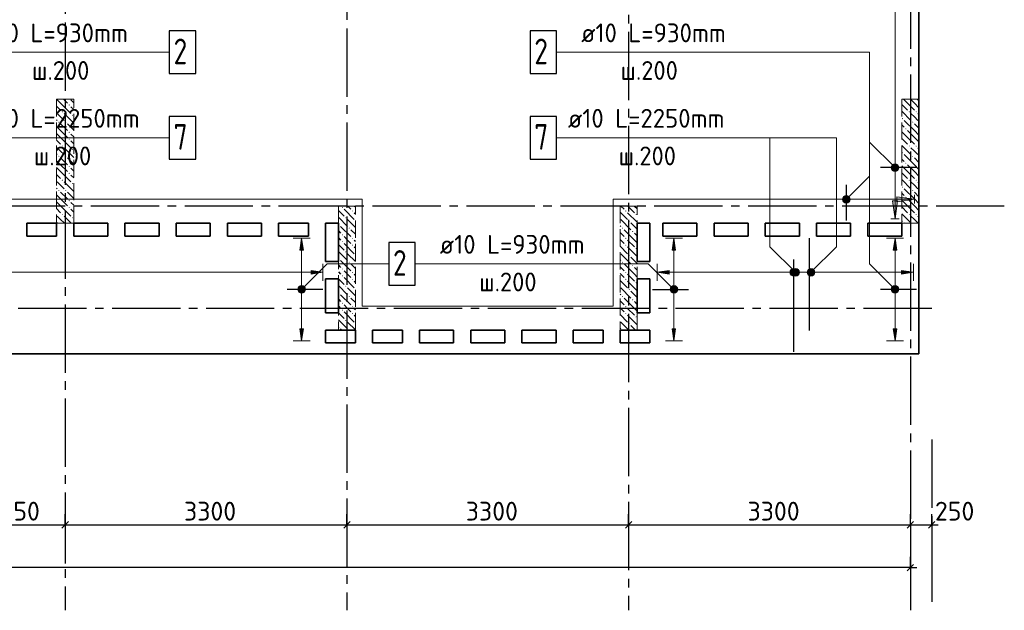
# Model space of a CAD drawing. Header units: millimetres. Extents: x 40580 to 1930067, y -240640 to 81020.
# Tile 161 of 246: x 649344 to 660877, y -233219 to -226308. Entities that reach past the tile are written whole.
import ezdxf

# ---------------------------------------------------------------- set-up
doc = ezdxf.new("R2010")
doc.units = ezdxf.units.MM
for name, pattern in [('______2', [270, 200, -70]), ('______5', [1100, 800, -100, 100, -100]), ('CENTER', [2, 1.25, -0.25, 0.25, -0.25])]:
    doc.linetypes.add(name, pattern=pattern)
for name, color, linetype, lineweight in [('Standard', 7, 'Continuous', 25), ('ЖБ Перекрытие верхний уровень', 7, 'Continuous', 35), ('ОСИ', 7, 'CENTER', 15), ('Позиционная метка линия выноска', 7, 'Continuous', 13), ('Позиционная метка номер позиции', 7, 'Continuous', 13)]:
    doc.layers.add(name, color=color, linetype=linetype, lineweight=lineweight)
doc.layers.add('ЖБ Пилон', color=7, linetype='______2', lineweight=13, true_color=0xa0a0a0)
doc.styles.add('ISOCPEUR', font='isocpeur.ttf')

msp = doc.modelspace()

# ---------------------------------------------------------------- hatches: boundary and pattern name
at = {"linetype": 'Continuous', "lineweight": 13, "transparency": 33554687}
for points in [[(652666.7, -229004.1), (652646.7, -228864.1), (652626.7, -229004.1)], [(657026.7, -229004.1), (657006.7, -228864.1), (656986.7, -229004.1)], [(659616.7, -229004.1), (659596.7, -228864.1), (659576.7, -229004.1)], [(652756.7, -229284.1), (652896.7, -229264.1), (652756.7, -229244.1)], [(658373, -229286.6), (658373, -229241.6), (658366.7, -229264.1)], [(658373, -229241.6), (658389.2, -229302.8), (658389.2, -229225.4)], [(658373, -229241.6), (658373, -229286.6), (658389.2, -229302.8)], [(658389.2, -229225.4), (658411.7, -229309.1), (658411.7, -229219.1)], [(658389.2, -229225.4), (658389.2, -229302.8), (658411.7, -229309.1)], [(658411.7, -229219.1), (658411.7, -229309.1), (658434.2, -229302.8)], [(658411.7, -229219.1), (658434.2, -229302.8), (658434.2, -229225.4)], [(658434.2, -229225.4), (658434.2, -229302.8), (658450.4, -229286.6)], [(658434.2, -229225.4), (658450.4, -229286.6), (658450.4, -229241.6)], [(658450.4, -229241.6), (658450.4, -229286.6), (658456.7, -229264.1)], [(659671.7, -229284.1), (659811.7, -229264.1), (659671.7, -229244.1)], [(652601.7, -229464.1), (652691.7, -229464.1), (652685.4, -229441.6)], [(652601.7, -229464.1), (652685.4, -229441.6), (652608, -229441.6)], [(652608, -229486.6), (652691.7, -229464.1), (652601.7, -229464.1)], [(652608, -229441.6), (652685.4, -229441.6), (652669.2, -229425.4)], [(652608, -229441.6), (652669.2, -229425.4), (652624.2, -229425.4)], [(652608, -229486.6), (652685.4, -229486.6), (652691.7, -229464.1)], [(652624.2, -229502.8), (652685.4, -229486.6), (652608, -229486.6)], [(652624.2, -229425.4), (652669.2, -229425.4), (652646.7, -229419.1)], [(652624.2, -229502.8), (652669.2, -229502.8), (652685.4, -229486.6)], [(656961.7, -229464.1), (657051.7, -229464.1), (657045.4, -229441.6)], [(656961.7, -229464.1), (657045.4, -229441.6), (656968, -229441.6)], [(656968, -229486.6), (657051.7, -229464.1), (656961.7, -229464.1)], [(656968, -229441.6), (657045.4, -229441.6), (657029.2, -229425.4)], [(656968, -229441.6), (657029.2, -229425.4), (656984.2, -229425.4)], [(656968, -229486.6), (657045.4, -229486.6), (657051.7, -229464.1)], [(656984.2, -229502.8), (657045.4, -229486.6), (656968, -229486.6)], [(656984.2, -229425.4), (657029.2, -229425.4), (657006.7, -229419.1)], [(656984.2, -229502.8), (657029.2, -229502.8), (657045.4, -229486.6)], [(659551.7, -229464.1), (659641.7, -229464.1), (659635.4, -229441.6)], [(659551.7, -229464.1), (659635.4, -229441.6), (659558, -229441.6)], [(659558, -229486.6), (659641.7, -229464.1), (659551.7, -229464.1)], [(659558, -229441.6), (659635.4, -229441.6), (659619.2, -229425.4)], [(659558, -229441.6), (659619.2, -229425.4), (659574.2, -229425.4)], [(659558, -229486.6), (659635.4, -229486.6), (659641.7, -229464.1)], [(659574.2, -229502.8), (659635.4, -229486.6), (659558, -229486.6)], [(659574.2, -229425.4), (659619.2, -229425.4), (659596.7, -229419.1)], [(659574.2, -229502.8), (659619.2, -229502.8), (659635.4, -229486.6)], [(652669.2, -229502.8), (652624.2, -229502.8), (652646.7, -229509.1)], [(657029.2, -229502.8), (656984.2, -229502.8), (657006.7, -229509.1)], [(659619.2, -229502.8), (659574.2, -229502.8), (659596.7, -229509.1)]]:
    msp.add_hatch(color=7, dxfattribs=at).paths.add_polyline_path(points)
for points in [[(656951.7, -229284.1), (656811.7, -229264.1), (656951.7, -229244.1)], [(652666.7, -229924.1), (652646.7, -230064.1), (652626.7, -229924.1)], [(657026.7, -229924.1), (657006.7, -230064.1), (656986.7, -229924.1)], [(659616.7, -229924.1), (659596.7, -230064.1), (659576.7, -229924.1)]]:
    msp.add_hatch(color=7, dxfattribs=at).paths.add_polyline_path(points, flags=16)
at = {"layer": 'ЖБ Пилон', "linetype": 'Continuous', "lineweight": -3, "transparency": 33554687}
for points in [[(649917.2, -227306), (649923.7, -227299.5), (649930.2, -227306), (649923.7, -227312.5)], [(649837.2, -227386), (649843.7, -227379.5), (649850.2, -227386), (649843.7, -227392.5)], [(659757.2, -227386), (659763.7, -227379.5), (659770.2, -227386), (659763.7, -227392.5)], [(659837.2, -227386), (659843.7, -227379.5), (659850.2, -227386), (659843.7, -227392.5)], [(649797.2, -227506), (649803.7, -227499.5), (649810.2, -227506), (649803.7, -227512.5)], [(649877.2, -227506), (649883.7, -227499.5), (649890.2, -227506), (649883.7, -227512.5)], [(649957.2, -227426), (649963.7, -227419.5), (649970.2, -227426), (649963.7, -227432.5)], [(659677.2, -227466), (659683.7, -227459.5), (659690.2, -227466), (659683.7, -227472.5)], [(659797.2, -227506), (659803.7, -227499.5), (659810.2, -227506), (659803.7, -227512.5)], [(649917.2, -227626), (649923.7, -227619.5), (649930.2, -227626), (649923.7, -227632.5)], [(659717.2, -227586), (659723.7, -227579.5), (659730.2, -227586), (659723.7, -227592.5)], [(649917.2, -227706), (649923.7, -227699.5), (649930.2, -227706), (649923.7, -227712.5)], [(649837.2, -227786), (649843.7, -227779.5), (649850.2, -227786), (649843.7, -227792.5)], [(649957.2, -227826), (649963.7, -227819.5), (649970.2, -227826), (649963.7, -227832.5)], [(659677.2, -227866), (659683.7, -227859.5), (659690.2, -227866), (659683.7, -227872.5)], [(659757.2, -227786), (659763.7, -227779.5), (659770.2, -227786), (659763.7, -227792.5)], [(659837.2, -227786), (659843.7, -227779.5), (659850.2, -227786), (659843.7, -227792.5)], [(649797.2, -227906), (649803.7, -227899.5), (649810.2, -227906), (649803.7, -227912.5)], [(649877.2, -227906), (649883.7, -227899.5), (649890.2, -227906), (649883.7, -227912.5)], [(659717.2, -227986), (659723.7, -227979.5), (659730.2, -227986), (659723.7, -227992.5)], [(659797.2, -227906), (659803.7, -227899.5), (659810.2, -227906), (659803.7, -227912.5)], [(649917.2, -228026), (649923.7, -228019.5), (649930.2, -228026), (649923.7, -228032.5)], [(649917.2, -228106), (649923.7, -228099.5), (649930.2, -228106), (649923.7, -228112.5)], [(649837.2, -228186), (649843.7, -228179.5), (649850.2, -228186), (649843.7, -228192.5)], [(649957.2, -228226), (649963.7, -228219.5), (649970.2, -228226), (649963.7, -228232.5)], [(659757.2, -228186), (659763.7, -228179.5), (659770.2, -228186), (659763.7, -228192.5)], [(659837.2, -228186), (659843.7, -228179.5), (659850.2, -228186), (659843.7, -228192.5)], [(649797.2, -228306), (649803.7, -228299.5), (649810.2, -228306), (649803.7, -228312.5)], [(649877.2, -228306), (649883.7, -228299.5), (649890.2, -228306), (649883.7, -228312.5)], [(659677.2, -228266), (659683.7, -228259.5), (659690.2, -228266), (659683.7, -228272.5)], [(659797.2, -228306), (659803.7, -228299.5), (659810.2, -228306), (659803.7, -228312.5)], [(649917.2, -228426), (649923.7, -228419.5), (649930.2, -228426), (649923.7, -228432.5)], [(659717.2, -228386), (659723.7, -228379.5), (659730.2, -228386), (659723.7, -228392.5)], [(649917.2, -228506), (649923.7, -228499.5), (649930.2, -228506), (649923.7, -228512.5)], [(653117.2, -228506), (653123.7, -228499.5), (653130.2, -228506), (653123.7, -228512.5)], [(653237.2, -228546), (653243.7, -228539.5), (653250.2, -228546), (653243.7, -228552.5)], [(656437.2, -228546), (656443.7, -228539.5), (656450.2, -228546), (656443.7, -228552.5)], [(649837.2, -228586), (649843.7, -228579.5), (649850.2, -228586), (649843.7, -228592.5)], [(649957.2, -228626), (649963.7, -228619.5), (649970.2, -228626), (649963.7, -228632.5)], [(653157.2, -228626), (653163.7, -228619.5), (653170.2, -228626), (653163.7, -228632.5)], [(656477.2, -228666), (656483.7, -228659.5), (656490.2, -228666), (656483.7, -228672.5)], [(656557.2, -228586), (656563.7, -228579.5), (656570.2, -228586), (656563.7, -228592.5)], [(659677.2, -228666), (659683.7, -228659.5), (659690.2, -228666), (659683.7, -228672.5)], [(659757.2, -228586), (659763.7, -228579.5), (659770.2, -228586), (659763.7, -228592.5)], [(659837.2, -228586), (659843.7, -228579.5), (659850.2, -228586), (659843.7, -228592.5)], [(653077.2, -228706), (653083.7, -228699.5), (653090.2, -228706), (653083.7, -228712.5)], [(653197.2, -228746), (653203.7, -228739.5), (653210.2, -228746), (653203.7, -228752.5)], [(656397.2, -228746), (656403.7, -228739.5), (656410.2, -228746), (656403.7, -228752.5)], [(656517.2, -228786), (656523.7, -228779.5), (656530.2, -228786), (656523.7, -228792.5)], [(653117.2, -228826), (653123.7, -228819.5), (653130.2, -228826), (653123.7, -228832.5)], [(653117.2, -228906), (653123.7, -228899.5), (653130.2, -228906), (653123.7, -228912.5)], [(653237.2, -228866), (653243.7, -228859.5), (653250.2, -228866), (653243.7, -228872.5)], [(656437.2, -228866), (656443.7, -228859.5), (656450.2, -228866), (656443.7, -228872.5)], [(653157.2, -229026), (653163.7, -229019.5), (653170.2, -229026), (653163.7, -229032.5)], [(653237.2, -228946), (653243.7, -228939.5), (653250.2, -228946), (653243.7, -228952.5)], [(656437.2, -228946), (656443.7, -228939.5), (656450.2, -228946), (656443.7, -228952.5)], [(656557.2, -228986), (656563.7, -228979.5), (656570.2, -228986), (656563.7, -228992.5)], [(653077.2, -229106), (653083.7, -229099.5), (653090.2, -229106), (653083.7, -229112.5)], [(653197.2, -229146), (653203.7, -229139.5), (653210.2, -229146), (653203.7, -229152.5)], [(656397.2, -229146), (656403.7, -229139.5), (656410.2, -229146), (656403.7, -229152.5)], [(656477.2, -229066), (656483.7, -229059.5), (656490.2, -229066), (656483.7, -229072.5)], [(653117.2, -229226), (653123.7, -229219.5), (653130.2, -229226), (653123.7, -229232.5)], [(653237.2, -229266), (653243.7, -229259.5), (653250.2, -229266), (653243.7, -229272.5)], [(656437.2, -229266), (656443.7, -229259.5), (656450.2, -229266), (656443.7, -229272.5)], [(656517.2, -229186), (656523.7, -229179.5), (656530.2, -229186), (656523.7, -229192.5)], [(653117.2, -229306), (653123.7, -229299.5), (653130.2, -229306), (653123.7, -229312.5)], [(653237.2, -229346), (653243.7, -229339.5), (653250.2, -229346), (653243.7, -229352.5)], [(656437.2, -229346), (656443.7, -229339.5), (656450.2, -229346), (656443.7, -229352.5)], [(653157.2, -229426), (653163.7, -229419.5), (653170.2, -229426), (653163.7, -229432.5)], [(656477.2, -229466), (656483.7, -229459.5), (656490.2, -229466), (656483.7, -229472.5)], [(656557.2, -229386), (656563.7, -229379.5), (656570.2, -229386), (656563.7, -229392.5)], [(653077.2, -229506), (653083.7, -229499.5), (653090.2, -229506), (653083.7, -229512.5)], [(653197.2, -229546), (653203.7, -229539.5), (653210.2, -229546), (653203.7, -229552.5)], [(656397.2, -229546), (656403.7, -229539.5), (656410.2, -229546), (656403.7, -229552.5)], [(656517.2, -229586), (656523.7, -229579.5), (656530.2, -229586), (656523.7, -229592.5)], [(653117.2, -229626), (653123.7, -229619.5), (653130.2, -229626), (653123.7, -229632.5)], [(653117.2, -229706), (653123.7, -229699.5), (653130.2, -229706), (653123.7, -229712.5)], [(653237.2, -229666), (653243.7, -229659.5), (653250.2, -229666), (653243.7, -229672.5)], [(656437.2, -229666), (656443.7, -229659.5), (656450.2, -229666), (656443.7, -229672.5)], [(653157.2, -229826), (653163.7, -229819.5), (653170.2, -229826), (653163.7, -229832.5)], [(653237.2, -229746), (653243.7, -229739.5), (653250.2, -229746), (653243.7, -229752.5)], [(656437.2, -229746), (656443.7, -229739.5), (656450.2, -229746), (656443.7, -229752.5)], [(656557.2, -229786), (656563.7, -229779.5), (656570.2, -229786), (656563.7, -229792.5)], [(653077.2, -229906), (653083.7, -229899.5), (653090.2, -229906), (653083.7, -229912.5)], [(656477.2, -229866), (656483.7, -229859.5), (656490.2, -229866), (656483.7, -229872.5)]]:
    msp.add_hatch(color=7, dxfattribs=at).paths.add_polyline_path(points, flags=16)
at = {"layer": 'Позиционная метка линия выноска', "linetype": 'Continuous', "lineweight": 13, "transparency": 33554687}
for points in [[(659566.7, -228429.1), (659596.7, -228639.1), (659626.7, -228429.1)], [(659616.7, -228439.1), (659826.7, -228409.1), (659616.7, -228379.1)]]:
    msp.add_hatch(color=7, dxfattribs=at).paths.add_polyline_path(points)
at = {"layer": 'Позиционная метка номер позиции', "linetype": 'Continuous', "lineweight": 13, "transparency": 33554687}
for points in [[(659564.9, -228070.9), (659608.2, -227995.8), (659553.5, -228050.6)], [(659553.5, -228050.6), (659608.2, -227995.8), (659585.3, -227995.8)], [(659553.5, -228050.6), (659585.3, -227995.8), (659553.5, -228027.6)], [(659553.5, -228027.6), (659585.3, -227995.8), (659564.9, -228007.3)], [(659564.9, -228070.9), (659628.6, -228007.3), (659608.2, -227995.8)], [(659585.3, -228082.4), (659628.6, -228007.3), (659564.9, -228070.9)], [(659585.3, -228082.4), (659640, -228027.6), (659628.6, -228007.3)], [(659608.2, -228082.4), (659640, -228027.6), (659585.3, -228082.4)], [(659608.2, -228082.4), (659640, -228050.6), (659640, -228027.6)], [(659640, -228050.6), (659608.2, -228082.4), (659628.6, -228070.9)], [(658983.4, -228397.6), (659058.5, -228440.9), (658994.9, -228377.3)], [(658983.4, -228420.6), (659038.2, -228452.4), (658983.4, -228397.6)], [(658983.4, -228397.6), (659038.2, -228452.4), (659058.5, -228440.9)], [(659015.3, -228452.4), (658983.4, -228420.6), (658994.9, -228440.9)], [(658983.4, -228420.6), (659015.3, -228452.4), (659038.2, -228452.4)], [(658994.9, -228377.3), (659070, -228420.6), (659015.3, -228365.8)], [(658994.9, -228377.3), (659058.5, -228440.9), (659070, -228420.6)], [(659015.3, -228365.8), (659070, -228420.6), (659070, -228397.6)], [(659015.3, -228365.8), (659070, -228397.6), (659038.2, -228365.8)], [(659038.2, -228365.8), (659070, -228397.6), (659058.5, -228377.3)], [(658399.9, -229295.9), (658443.2, -229220.8), (658388.4, -229275.6)], [(658388.4, -229275.6), (658443.2, -229220.8), (658420.3, -229220.8)], [(658388.4, -229275.6), (658420.3, -229220.8), (658388.4, -229252.6)], [(658388.4, -229252.6), (658420.3, -229220.8), (658399.9, -229232.3)], [(658399.9, -229295.9), (658463.5, -229232.3), (658443.2, -229220.8)], [(658420.3, -229307.4), (658463.5, -229232.3), (658399.9, -229295.9)], [(658420.3, -229307.4), (658475, -229252.6), (658463.5, -229232.3)], [(658443.2, -229307.4), (658475, -229252.6), (658420.3, -229307.4)], [(658443.2, -229307.4), (658475, -229275.6), (658475, -229252.6)], [(658568.5, -229252.6), (658643.5, -229295.9), (658579.9, -229232.3)], [(658568.5, -229275.6), (658623.2, -229307.4), (658568.5, -229252.6)], [(658568.5, -229252.6), (658623.2, -229307.4), (658643.5, -229295.9)], [(658579.9, -229232.3), (658655, -229275.6), (658600.3, -229220.8)], [(658579.9, -229232.3), (658643.5, -229295.9), (658655, -229275.6)], [(658600.3, -229220.8), (658655, -229275.6), (658655, -229252.6)], [(658600.3, -229220.8), (658655, -229252.6), (658623.2, -229220.8)], [(658623.2, -229220.8), (658655, -229252.6), (658643.5, -229232.3)], [(658475, -229275.6), (658443.2, -229307.4), (658463.5, -229295.9)], [(658600.3, -229307.4), (658568.5, -229275.6), (658579.9, -229295.9)], [(658568.5, -229275.6), (658600.3, -229307.4), (658623.2, -229307.4)], [(652603.4, -229452.6), (652678.5, -229495.9), (652614.9, -229432.3)], [(652603.4, -229475.6), (652658.2, -229507.4), (652603.4, -229452.6)], [(652603.4, -229452.6), (652658.2, -229507.4), (652678.5, -229495.9)], [(652635.3, -229507.4), (652603.4, -229475.6), (652614.9, -229495.9)], [(652603.4, -229475.6), (652635.3, -229507.4), (652658.2, -229507.4)], [(652614.9, -229432.3), (652690, -229475.6), (652635.3, -229420.8)], [(652614.9, -229432.3), (652678.5, -229495.9), (652690, -229475.6)], [(652635.3, -229420.8), (652690, -229475.6), (652690, -229452.6)], [(652635.3, -229420.8), (652690, -229452.6), (652658.2, -229420.8)], [(652658.2, -229420.8), (652690, -229452.6), (652678.5, -229432.3)], [(656974.9, -229495.9), (657018.2, -229420.8), (656963.5, -229475.6)], [(656963.5, -229475.6), (657018.2, -229420.8), (656995.3, -229420.8)], [(656963.5, -229475.6), (656995.3, -229420.8), (656963.5, -229452.6)], [(656963.5, -229452.6), (656995.3, -229420.8), (656974.9, -229432.3)], [(656974.9, -229495.9), (657038.5, -229432.3), (657018.2, -229420.8)], [(656995.3, -229507.4), (657038.5, -229432.3), (656974.9, -229495.9)], [(656995.3, -229507.4), (657050, -229452.6), (657038.5, -229432.3)], [(657018.2, -229507.4), (657050, -229452.6), (656995.3, -229507.4)], [(657018.2, -229507.4), (657050, -229475.6), (657050, -229452.6)], [(657050, -229475.6), (657018.2, -229507.4), (657038.5, -229495.9)], [(659564.9, -229495.9), (659608.2, -229420.8), (659553.5, -229475.6)], [(659553.5, -229475.6), (659608.2, -229420.8), (659585.3, -229420.8)], [(659553.5, -229475.6), (659585.3, -229420.8), (659553.5, -229452.6)], [(659553.5, -229452.6), (659585.3, -229420.8), (659564.9, -229432.3)], [(659564.9, -229495.9), (659628.6, -229432.3), (659608.2, -229420.8)], [(659585.3, -229507.4), (659628.6, -229432.3), (659564.9, -229495.9)], [(659585.3, -229507.4), (659640, -229452.6), (659628.6, -229432.3)], [(659608.2, -229507.4), (659640, -229452.6), (659585.3, -229507.4)], [(659608.2, -229507.4), (659640, -229475.6), (659640, -229452.6)], [(659640, -229475.6), (659608.2, -229507.4), (659628.6, -229495.9)]]:
    msp.add_hatch(color=7, dxfattribs=at).paths.add_polyline_path(points)

# ---------------------------------------------------------------- linework, layer by layer
at = {"color": 7, "linetype": 'Continuous', "lineweight": 13, "transparency": 33554687}
for p, q in [((648896.7, -226689.1), (650938.7, -226689.1)), ((655789.7, -226689.1), (657831.7, -226689.1)), ((648896.7, -227689.1), (650982.7, -227689.1)), ((655745.7, -227689.1), (657831.7, -227689.1)), ((654134.7, -229164.1), (656176.7, -229164.1))]:
    msp.add_line(p, q, dxfattribs=at)
at = {"color": 7, "linetype": 'Continuous', "lineweight": 25, "transparency": 33554687}
for p, q in [((659846.7, -228039.1), (659426.7, -228039.1)), ((659026.7, -228659.1), (659026.7, -228239.1)), ((658591.7, -228864.1), (658591.7, -229944.1)), ((658411.7, -230194.1), (658411.7, -229114.1)), ((652896.7, -229464.1), (652476.7, -229464.1)), ((656756.7, -229464.1), (657176.7, -229464.1)), ((659846.7, -229464.1), (659426.7, -229464.1))]:
    msp.add_line(p, q, dxfattribs=at)
at = {"color": 251, "linetype": 'Continuous', "lineweight": 13, "true_color": 0x494949, "transparency": 33554687}
for p, q in [((652646.7, -228864.1), (652546.7, -228864.1)), ((652646.7, -228864.1), (652626.7, -229004.1)), ((652666.7, -229004.1), (652646.7, -228864.1)), ((652646.7, -228864.1), (652746.7, -228864.1)), ((652646.7, -228864.1), (652646.7, -228864.1)), ((657006.7, -228864.1), (656906.7, -228864.1)), ((657006.7, -228864.1), (656986.7, -229004.1)), ((657026.7, -229004.1), (657006.7, -228864.1)), ((657006.7, -228864.1), (657106.7, -228864.1)), ((657006.7, -228864.1), (657006.7, -228864.1)), ((659596.7, -228864.1), (659496.7, -228864.1)), ((659596.7, -228864.1), (659576.7, -229004.1)), ((659616.7, -229004.1), (659596.7, -228864.1)), ((659596.7, -228864.1), (659696.7, -228864.1)), ((659596.7, -228864.1), (659596.7, -228864.1)), ((652626.7, -229004.1), (652666.7, -229004.1)), ((652646.7, -229434.1), (652646.7, -229004.1)), ((656986.7, -229004.1), (657026.7, -229004.1)), ((657006.7, -229434.1), (657006.7, -229004.1)), ((659576.7, -229004.1), (659616.7, -229004.1)), ((659596.7, -229434.1), (659596.7, -229004.1)), ((652896.7, -229264.1), (652756.7, -229244.1)), ((652756.7, -229244.1), (652756.7, -229284.1)), ((652896.7, -229264.1), (652896.7, -229164.1)), ((656811.7, -229264.1), (656811.7, -229164.1)), ((656811.7, -229264.1), (656951.7, -229244.1)), ((656951.7, -229244.1), (656951.7, -229284.1)), ((658411.7, -229219.1), (658411.7, -229219.1)), ((659811.7, -229264.1), (659671.7, -229244.1)), ((659671.7, -229244.1), (659671.7, -229284.1)), ((659811.7, -229264.1), (659811.7, -229164.1)), ((648326.7, -229264.1), (652756.7, -229264.1)), ((652756.7, -229284.1), (652896.7, -229264.1)), ((652896.7, -229264.1), (652896.7, -229364.1)), ((652896.7, -229264.1), (652896.7, -229264.1)), ((656951.7, -229284.1), (656811.7, -229264.1)), ((656811.7, -229264.1), (656811.7, -229364.1)), ((656811.7, -229264.1), (656811.7, -229264.1)), ((656951.7, -229264.1), (658381.7, -229264.1)), ((658411.7, -229309.1), (658411.7, -229309.1)), ((658441.7, -229264.1), (659671.7, -229264.1)), ((659671.7, -229284.1), (659811.7, -229264.1)), ((659811.7, -229264.1), (659811.7, -229364.1)), ((659811.7, -229264.1), (659811.7, -229264.1)), ((652601.7, -229464.1), (652601.7, -229464.1)), ((652646.7, -229924.1), (652646.7, -229494.1)), ((652691.7, -229464.1), (652691.7, -229464.1)), ((656961.7, -229464.1), (656961.7, -229464.1)), ((657006.7, -229924.1), (657006.7, -229494.1)), ((657051.7, -229464.1), (657051.7, -229464.1)), ((659551.7, -229464.1), (659551.7, -229464.1)), ((659596.7, -229924.1), (659596.7, -229494.1)), ((659641.7, -229464.1), (659641.7, -229464.1)), ((652646.7, -230064.1), (652626.7, -229924.1)), ((652626.7, -229924.1), (652666.7, -229924.1)), ((652666.7, -229924.1), (652646.7, -230064.1)), ((657006.7, -230064.1), (656986.7, -229924.1)), ((656986.7, -229924.1), (657026.7, -229924.1)), ((657026.7, -229924.1), (657006.7, -230064.1)), ((659596.7, -230064.1), (659576.7, -229924.1)), ((659576.7, -229924.1), (659616.7, -229924.1)), ((659616.7, -229924.1), (659596.7, -230064.1)), ((652646.7, -230064.1), (652546.7, -230064.1)), ((652646.7, -230064.1), (652746.7, -230064.1)), ((652646.7, -230064.1), (652646.7, -230064.1)), ((657006.7, -230064.1), (656906.7, -230064.1)), ((657006.7, -230064.1), (657106.7, -230064.1)), ((657006.7, -230064.1), (657006.7, -230064.1)), ((659596.7, -230064.1), (659496.7, -230064.1)), ((659596.7, -230064.1), (659696.7, -230064.1)), ((659596.7, -230064.1), (659596.7, -230064.1))]:
    msp.add_line(p, q, dxfattribs=at)
at = {"color": 7, "linetype": 'Continuous', "lineweight": 25, "transparency": 33554687}
for points in [[(651096.7, -226939.1), (651406.7, -226939.1), (651406.7, -226439.1), (651096.7, -226439.1), (651096.7, -226939.1)], [(655321.7, -226939.1), (655631.7, -226939.1), (655631.7, -226439.1), (655321.7, -226439.1), (655321.7, -226939.1)], [(651096.7, -227939.1), (651406.7, -227939.1), (651406.7, -227439.1), (651096.7, -227439.1), (651096.7, -227939.1)], [(655321.7, -227939.1), (655631.7, -227939.1), (655631.7, -227439.1), (655321.7, -227439.1), (655321.7, -227939.1)], [(653666.7, -229414.1), (653976.7, -229414.1), (653976.7, -228914.1), (653666.7, -228914.1), (653666.7, -229414.1)]]:
    msp.add_lwpolyline(points, dxfattribs=at)
at = {"color": 251, "linetype": 'Continuous', "lineweight": 13, "true_color": 0x494949, "transparency": 33554687}
for centre in [(658411.7, -229264.1), (652646.7, -229464.1), (657006.7, -229464.1), (659596.7, -229464.1)]:
    msp.add_circle(centre, 45, dxfattribs=at)
at = {"layer": 'Standard', "color": 251, "linetype": 'Continuous', "lineweight": -3, "true_color": 0x656565, "transparency": 33554687}
for p, q in [((649876.7, -232219.1), (649876.7, -232094.1)), ((653176.7, -232219.1), (653176.7, -232094.1)), ((656476.7, -232219.1), (656476.7, -232094.1)), ((659776.7, -232219.1), (659776.7, -232094.1)), ((660026.7, -232219.1), (660026.7, -232094.1)), ((649876.7, -232219.1), (649876.7, -232344.1)), ((649876.7, -232219.1), (649876.7, -232671.3)), ((653176.7, -232219.1), (653176.7, -232344.1)), ((653176.7, -232219.1), (653176.7, -232671.3)), ((656476.7, -232219.1), (656476.7, -232344.1)), ((656476.7, -232219.1), (656476.7, -232671.3)), ((659776.7, -232219.1), (659776.7, -232344.1)), ((659776.7, -232219.1), (659776.7, -232671.3)), ((660026.7, -232219.1), (660026.7, -232344.1)), ((660026.7, -232219.1), (660026.7, -232671.3)), ((659776.7, -232719.1), (659776.7, -232594.1)), ((659776.7, -232719.1), (659776.7, -232844.1)), ((659776.7, -232719.1), (659776.7, -232719.1))]:
    msp.add_line(p, q, dxfattribs=at)
at = {"layer": 'Standard', "color": 7, "linetype": 'Continuous', "lineweight": -3, "transparency": 33554687}
for p, q in [((648626.7, -232219.1), (649876.7, -232219.1)), ((649876.7, -232219.1), (653176.7, -232219.1)), ((653176.7, -232219.1), (656476.7, -232219.1)), ((656476.7, -232219.1), (659776.7, -232219.1)), ((659776.7, -232219.1), (660026.7, -232219.1)), ((660026.7, -232219.1), (660101.7, -232219.1)), ((659776.7, -232719.1), (634726.7, -232719.1)), ((659776.7, -232719.1), (659851.7, -232719.1))]:
    msp.add_line(p, q, dxfattribs=at)
at = {"layer": 'Standard', "color": 7, "linetype": 'Continuous', "lineweight": 25, "transparency": 33554687}
for p, q in [((649839.2, -232256.6), (649914.2, -232181.6)), ((653139.2, -232256.6), (653214.2, -232181.6)), ((656439.2, -232256.6), (656514.2, -232181.6)), ((659739.2, -232256.6), (659814.2, -232181.6)), ((659989.2, -232256.6), (660064.2, -232181.6)), ((659814.2, -232681.6), (659739.2, -232756.6))]:
    msp.add_line(p, q, dxfattribs=at)
at = {"layer": 'ЖБ Перекрытие верхний уровень', "transparency": 33554687}
for p, q in [((659876.7, -230219.1), (659876.7, -215259.1)), ((649426.7, -228839.1), (649426.7, -228689.1)), ((649426.7, -228689.1), (649776.7, -228689.1)), ((649776.7, -228689.1), (649776.7, -228839.1)), ((649976.7, -228689.1), (650376.7, -228689.1)), ((649976.7, -228839.1), (649976.7, -228689.1)), ((650376.7, -228689.1), (650376.7, -228839.1)), ((650576.7, -228839.1), (650576.7, -228689.1)), ((650576.7, -228689.1), (650976.7, -228689.1)), ((650976.7, -228689.1), (650976.7, -228839.1)), ((651176.7, -228689.1), (651576.7, -228689.1)), ((651176.7, -228839.1), (651176.7, -228689.1)), ((651576.7, -228689.1), (651576.7, -228839.1)), ((651776.7, -228839.1), (651776.7, -228689.1)), ((651776.7, -228689.1), (652176.7, -228689.1)), ((652176.7, -228689.1), (652176.7, -228839.1)), ((652376.7, -228689.1), (652726.7, -228689.1)), ((652376.7, -228839.1), (652376.7, -228689.1)), ((652726.7, -228689.1), (652726.7, -228839.1)), ((652926.7, -229139.1), (652926.7, -228689.1)), ((652926.7, -228689.1), (653076.7, -228689.1)), ((653076.7, -228689.1), (653076.7, -229139.1)), ((656576.7, -229139.1), (656576.7, -228689.1)), ((656576.7, -228689.1), (656726.7, -228689.1)), ((656726.7, -228689.1), (656726.7, -229139.1)), ((656876.7, -228689.1), (657276.7, -228689.1)), ((656876.7, -228839.1), (656876.7, -228689.1)), ((657276.7, -228689.1), (657276.7, -228839.1)), ((657476.7, -228689.1), (657876.7, -228689.1)), ((657476.7, -228839.1), (657476.7, -228689.1)), ((657876.7, -228689.1), (657876.7, -228839.1)), ((658076.7, -228689.1), (658476.7, -228689.1)), ((658076.7, -228839.1), (658076.7, -228689.1)), ((658476.7, -228689.1), (658476.7, -228839.1)), ((658676.7, -228689.1), (659076.7, -228689.1)), ((658676.7, -228839.1), (658676.7, -228689.1)), ((659076.7, -228689.1), (659076.7, -228839.1)), ((659276.7, -228689.1), (659676.7, -228689.1)), ((659276.7, -228839.1), (659276.7, -228689.1)), ((659676.7, -228689.1), (659676.7, -228839.1)), ((649776.7, -228839.1), (649426.7, -228839.1)), ((650376.7, -228839.1), (649976.7, -228839.1)), ((650976.7, -228839.1), (650576.7, -228839.1)), ((651576.7, -228839.1), (651176.7, -228839.1)), ((652176.7, -228839.1), (651776.7, -228839.1)), ((652726.7, -228839.1), (652376.7, -228839.1)), ((657276.7, -228839.1), (656876.7, -228839.1)), ((657876.7, -228839.1), (657476.7, -228839.1)), ((658476.7, -228839.1), (658076.7, -228839.1)), ((659076.7, -228839.1), (658676.7, -228839.1)), ((659676.7, -228839.1), (659276.7, -228839.1)), ((653076.7, -229139.1), (652926.7, -229139.1)), ((656726.7, -229139.1), (656576.7, -229139.1)), ((652926.7, -229339.1), (653076.7, -229339.1)), ((652926.7, -229739.1), (652926.7, -229339.1)), ((653076.7, -229339.1), (653076.7, -229739.1)), ((656576.7, -229339.1), (656726.7, -229339.1)), ((656576.7, -229739.1), (656576.7, -229339.1)), ((656726.7, -229339.1), (656726.7, -229739.1)), ((653076.7, -229739.1), (652926.7, -229739.1)), ((656726.7, -229739.1), (656576.7, -229739.1)), ((652926.7, -230089.1), (652926.7, -229939.1)), ((652926.7, -229939.1), (653276.7, -229939.1)), ((653276.7, -229939.1), (653276.7, -230089.1)), ((653476.7, -229939.1), (653826.7, -229939.1)), ((653476.7, -230089.1), (653476.7, -229939.1)), ((653826.7, -229939.1), (653826.7, -230089.1)), ((654026.7, -230089.1), (654026.7, -229939.1)), ((654026.7, -229939.1), (654426.7, -229939.1)), ((654426.7, -229939.1), (654426.7, -230089.1)), ((654626.7, -229939.1), (655026.7, -229939.1)), ((654626.7, -230089.1), (654626.7, -229939.1)), ((655026.7, -229939.1), (655026.7, -230089.1)), ((655226.7, -230089.1), (655226.7, -229939.1)), ((655226.7, -229939.1), (655626.7, -229939.1)), ((655626.7, -229939.1), (655626.7, -230089.1)), ((655826.7, -230089.1), (655826.7, -229939.1)), ((655826.7, -229939.1), (656176.7, -229939.1)), ((656176.7, -229939.1), (656176.7, -230089.1)), ((656376.7, -230089.1), (656376.7, -229939.1)), ((656376.7, -229939.1), (656726.7, -229939.1)), ((656726.7, -229939.1), (656726.7, -230089.1)), ((653276.7, -230089.1), (652926.7, -230089.1)), ((653826.7, -230089.1), (653476.7, -230089.1)), ((654426.7, -230089.1), (654026.7, -230089.1)), ((655026.7, -230089.1), (654626.7, -230089.1)), ((655626.7, -230089.1), (655226.7, -230089.1)), ((656176.7, -230089.1), (655826.7, -230089.1)), ((656726.7, -230089.1), (656376.7, -230089.1)), ((644896.3, -230219.1), (659876.7, -230219.1))]:
    msp.add_line(p, q, dxfattribs=at)
at = {"layer": 'ЖБ Пилон', "color": 253, "linetype": '______2', "lineweight": 13, "true_color": 0xa0a0a0, "transparency": 33554687}
for p, q in [((649776.7, -227239.1), (649776.7, -228689.1)), ((649976.7, -227239.1), (649776.7, -227239.1)), ((649976.7, -228689.1), (649976.7, -227239.1)), ((659676.7, -227239.1), (659676.7, -228689.1)), ((659876.7, -227239.1), (659676.7, -227239.1)), ((659876.7, -228689.1), (659876.7, -227239.1)), ((653076.7, -228489.1), (653076.7, -229939.1)), ((653276.7, -228489.1), (653076.7, -228489.1)), ((653276.7, -229939.1), (653276.7, -228489.1)), ((656376.7, -228489.3), (656376.7, -229939.4)), ((656576.7, -228489.3), (656376.7, -228489.3)), ((656576.7, -229939.4), (656576.7, -228489.3)), ((649776.7, -228689.1), (649976.7, -228689.1)), ((659676.7, -228689.1), (659876.7, -228689.1)), ((653076.7, -229939.1), (653276.7, -229939.1)), ((656376.7, -229939.4), (656576.7, -229939.4))]:
    msp.add_line(p, q, dxfattribs=at)
at = {"layer": 'ЖБ Пилон', "color": 9, "linetype": 'Continuous', "lineweight": -3, "true_color": 0xc7c7c7, "transparency": 33554687}
for p, q in [((649776.8, -227239.1), (649823.7, -227286)), ((649823.7, -227286), (649943.7, -227406)), ((649856.8, -227239.1), (649903.7, -227286)), ((649976.7, -227279), (649943.7, -227246)), ((659676.7, -227299), (659743.7, -227366)), ((659743.7, -227286), (659696.8, -227239.1)), ((659743.7, -227286), (659823.7, -227366)), ((659776.8, -227239.1), (659823.7, -227286)), ((659823.7, -227286), (659876.7, -227339)), ((659856.8, -227239.1), (659876.7, -227259)), ((649776.7, -227319), (649823.7, -227366)), ((649823.7, -227446), (649783.7, -227406)), ((649863.7, -227406), (649976.7, -227519)), ((649943.7, -227326), (649976.7, -227359)), ((659676.7, -227379), (659783.7, -227486)), ((659823.7, -227446), (659783.7, -227406)), ((659863.7, -227406), (659876.7, -227419)), ((649776.7, -227479), (649783.7, -227486)), ((649863.7, -227486), (649823.7, -227446)), ((649823.7, -227526), (649903.7, -227606)), ((649903.7, -227526), (649976.7, -227599)), ((659823.7, -227606), (659703.7, -227486)), ((659863.7, -227486), (659823.7, -227446)), ((659823.7, -227526), (659876.7, -227579)), ((649823.7, -227606), (649776.7, -227559)), ((649776.7, -227639), (649823.7, -227686)), ((649823.7, -227606), (649903.7, -227686)), ((649976.7, -227679), (649943.7, -227646)), ((659676.7, -227539), (659703.7, -227566)), ((659743.7, -227686), (659676.7, -227619)), ((659743.7, -227606), (659823.7, -227686)), ((659823.7, -227606), (659876.7, -227659)), ((649776.7, -227719), (649823.7, -227766)), ((649823.7, -227686), (649943.7, -227806)), ((649943.7, -227726), (649976.7, -227759)), ((659676.7, -227699), (659743.7, -227766)), ((659743.7, -227686), (659823.7, -227766)), ((659823.7, -227686), (659876.7, -227739)), ((649776.7, -227879), (649783.7, -227886)), ((649823.7, -227846), (649783.7, -227806)), ((649863.7, -227886), (649823.7, -227846)), ((649863.7, -227806), (649976.7, -227919)), ((659676.7, -227779), (659783.7, -227886)), ((659823.7, -227846), (659783.7, -227806)), ((659863.7, -227886), (659823.7, -227846)), ((659863.7, -227806), (659876.7, -227819)), ((649823.7, -228006), (649776.7, -227959)), ((649823.7, -227926), (649903.7, -228006)), ((649903.7, -227926), (649976.7, -227999)), ((659676.7, -227939), (659703.7, -227966)), ((659823.7, -228006), (659703.7, -227886)), ((659823.7, -227926), (659876.7, -227979)), ((649776.7, -228039), (649823.7, -228086)), ((649823.7, -228006), (649903.7, -228086)), ((649823.7, -228086), (649943.7, -228206)), ((649976.7, -228079), (649943.7, -228046)), ((659743.7, -228086), (659676.7, -228019)), ((659676.7, -228099), (659743.7, -228166)), ((659743.7, -228006), (659823.7, -228086)), ((659743.7, -228086), (659823.7, -228166)), ((659823.7, -228006), (659876.7, -228059)), ((659823.7, -228086), (659876.7, -228139)), ((649776.7, -228119), (649823.7, -228166)), ((649823.7, -228246), (649783.7, -228206)), ((649863.7, -228206), (649976.7, -228319)), ((649943.7, -228126), (649976.7, -228159)), ((659676.7, -228179), (659783.7, -228286)), ((659823.7, -228246), (659783.7, -228206)), ((659863.7, -228206), (659876.7, -228219)), ((649776.7, -228279), (649783.7, -228286)), ((649863.7, -228286), (649823.7, -228246)), ((649823.7, -228326), (649903.7, -228406)), ((649903.7, -228326), (649976.7, -228399)), ((659676.7, -228339), (659703.7, -228366)), ((659823.7, -228406), (659703.7, -228286)), ((659863.7, -228286), (659823.7, -228246)), ((659823.7, -228326), (659876.7, -228379)), ((649823.7, -228406), (649776.7, -228359)), ((649776.7, -228439), (649823.7, -228486)), ((649823.7, -228406), (649903.7, -228486)), ((649976.7, -228479), (649943.7, -228446)), ((659743.7, -228486), (659676.7, -228419)), ((659743.7, -228406), (659823.7, -228486)), ((659823.7, -228406), (659876.7, -228459)), ((649776.7, -228519), (649823.7, -228566)), ((649823.7, -228486), (649943.7, -228606)), ((649943.7, -228526), (649976.7, -228559)), ((653076.7, -228539), (653143.7, -228606)), ((653143.7, -228526), (653263.7, -228646)), ((653223.7, -228526), (653186.8, -228489.1)), ((653263.7, -228566), (653276.7, -228579)), ((653266.8, -228489.1), (653276.7, -228499)), ((656376.7, -228559), (656463.7, -228646)), ((656423.7, -228526), (656387, -228489.3)), ((656463.7, -228566), (656576.7, -228679)), ((656467, -228489.3), (656543.7, -228566)), ((656547, -228489.3), (656576.7, -228519)), ((659676.7, -228499), (659743.7, -228566)), ((659743.7, -228486), (659823.7, -228566)), ((659823.7, -228486), (659876.7, -228539)), ((649776.7, -228679), (649783.7, -228686)), ((649823.7, -228646), (649783.7, -228606)), ((649863.7, -228686), (649823.7, -228646)), ((649863.7, -228606), (649946.8, -228689.1)), ((653076.7, -228619), (653183.7, -228726)), ((653183.7, -228646), (653276.7, -228739)), ((656383.7, -228646), (656503.7, -228766)), ((656576.7, -228759), (656503.7, -228686)), ((659676.7, -228579), (659783.7, -228686)), ((659706.8, -228689.1), (659703.7, -228686)), ((659823.7, -228646), (659783.7, -228606)), ((659863.7, -228686), (659823.7, -228646)), ((659863.7, -228606), (659876.7, -228619)), ((653076.7, -228779), (653103.7, -228806)), ((653103.7, -228726), (653223.7, -228846)), ((653276.7, -228819), (653223.7, -228766)), ((656376.7, -228719), (656383.7, -228726)), ((656376.7, -228799), (656423.7, -228846)), ((656543.7, -228886), (656423.7, -228766)), ((653076.7, -228859), (653103.7, -228886)), ((653183.7, -228886), (653143.7, -228846)), ((653223.7, -228926), (653183.7, -228886)), ((653263.7, -228886), (653276.7, -228899)), ((656383.7, -228886), (656376.7, -228879)), ((656423.7, -228926), (656383.7, -228886)), ((656463.7, -228886), (656543.7, -228966)), ((656543.7, -228806), (656576.7, -228839)), ((656543.7, -228886), (656576.7, -228919)), ((653076.7, -228939), (653143.7, -229006)), ((653076.7, -229019), (653183.7, -229126)), ((653143.7, -228926), (653263.7, -229046)), ((653263.7, -228966), (653276.7, -228979)), ((656376.7, -228959), (656463.7, -229046)), ((656463.7, -228966), (656576.7, -229079)), ((653103.7, -229126), (653223.7, -229246)), ((653183.7, -229046), (653276.7, -229139)), ((656376.7, -229119), (656383.7, -229126)), ((656383.7, -229046), (656503.7, -229166)), ((656576.7, -229159), (656503.7, -229086)), ((653076.7, -229179), (653103.7, -229206)), ((653076.7, -229259), (653103.7, -229286)), ((653183.7, -229286), (653143.7, -229246)), ((653276.7, -229219), (653223.7, -229166)), ((656376.7, -229199), (656423.7, -229246)), ((656543.7, -229286), (656423.7, -229166)), ((656543.7, -229206), (656576.7, -229239)), ((653076.7, -229339), (653143.7, -229406)), ((653143.7, -229326), (653263.7, -229446)), ((653223.7, -229326), (653183.7, -229286)), ((653263.7, -229286), (653276.7, -229299)), ((653263.7, -229366), (653276.7, -229379)), ((656383.7, -229286), (656376.7, -229279)), ((656376.7, -229359), (656463.7, -229446)), ((656423.7, -229326), (656383.7, -229286)), ((656463.7, -229286), (656543.7, -229366)), ((656463.7, -229366), (656576.7, -229479)), ((656543.7, -229286), (656576.7, -229319)), ((653076.7, -229419), (653183.7, -229526)), ((653183.7, -229446), (653276.7, -229539)), ((656383.7, -229446), (656503.7, -229566)), ((656576.7, -229559), (656503.7, -229486)), ((653076.7, -229579), (653103.7, -229606)), ((653103.7, -229526), (653223.7, -229646)), ((653276.7, -229619), (653223.7, -229566)), ((656376.7, -229519), (656383.7, -229526)), ((656376.7, -229599), (656423.7, -229646)), ((656543.7, -229686), (656423.7, -229566)), ((656543.7, -229606), (656576.7, -229639)), ((653076.7, -229659), (653103.7, -229686)), ((653183.7, -229686), (653143.7, -229646)), ((653223.7, -229726), (653183.7, -229686)), ((653263.7, -229686), (653276.7, -229699)), ((656383.7, -229686), (656376.7, -229679)), ((656423.7, -229726), (656383.7, -229686)), ((656463.7, -229686), (656543.7, -229766)), ((656543.7, -229686), (656576.7, -229719)), ((653076.7, -229739), (653143.7, -229806)), ((653076.7, -229819), (653183.7, -229926)), ((653143.7, -229726), (653263.7, -229846)), ((653263.7, -229766), (653276.7, -229779)), ((656376.7, -229759), (656463.7, -229846)), ((656463.7, -229766), (656576.7, -229879)), ((653103.7, -229926), (653116.8, -229939.1)), ((653183.7, -229846), (653276.7, -229939)), ((656376.7, -229919), (656383.7, -229926)), ((656383.7, -229846), (656477.1, -229939.4)), ((656557, -229939.4), (656503.7, -229886))]:
    msp.add_line(p, q, dxfattribs=at)
at = {"layer": 'ОСИ', "color": 8, "linetype": '______5', "lineweight": -3, "transparency": 33554687}
for p, q in [((656476.7, -214350.5), (656476.7, -233219.1)), ((659776.7, -214850.5), (659776.7, -233219.1)), ((653176.7, -215409.1), (653176.7, -233219.1)), ((649876.7, -217539.1), (649876.7, -233219.1)), ((660876.7, -228489.1), (631402.7, -228489.1)), ((660026.7, -229689.1), (631402.7, -229689.1)), ((660026.7, -231219.1), (660026.7, -233219.1))]:
    msp.add_line(p, q, dxfattribs=at)
at = {"layer": 'Позиционная метка линия выноска', "color": 251, "linetype": 'Continuous', "lineweight": 13, "true_color": 0x494949, "transparency": 33554687}
for p, q in [((659596.7, -215869.1), (659596.7, -228639.1)), ((659626.7, -228429.1), (659566.7, -228429.1)), ((659566.7, -228429.1), (659596.7, -228639.1)), ((659596.7, -228429.1), (659596.7, -228414.1)), ((659596.7, -228639.1), (659626.7, -228429.1)), ((659616.7, -228409.1), (659601.7, -228409.1)), ((659826.7, -228409.1), (659616.7, -228379.1)), ((659616.7, -228379.1), (659616.7, -228439.1)), ((659616.7, -228439.1), (659826.7, -228409.1)), ((659826.7, -228359.1), (659826.7, -228459.1)), ((659826.7, -228409.1), (659826.7, -228409.1)), ((659826.7, -228409.1), (659826.7, -228409.1)), ((659826.7, -228409.1), (659826.7, -228409.1)), ((659546.7, -228639.1), (659646.7, -228639.1)), ((659596.7, -228639.1), (659596.7, -228639.1)), ((659596.7, -228639.1), (659596.7, -228639.1)), ((659596.7, -228639.1), (659596.7, -228639.1))]:
    msp.add_line(p, q, dxfattribs=at)
msp.add_lwpolyline([(634777.5, -219293.9), (637310.5, -221840.4), (638193.9, -220957), (643348.7, -226111.8), (642425.9, -226956.8), (645128.2, -229659.1), (646636.7, -229659.1), (646636.7, -228409.1), (653356.7, -228409.1), (653356.7, -229659.1), (656296.7, -229659.1), (656296.7, -228409.1), (659826.7, -228409.1)], dxfattribs=at)
at = {"layer": 'Позиционная метка номер позиции', "color": 7, "linetype": 'Continuous', "lineweight": 13, "transparency": 33554687}
for p, q in [((659564.9, -228007.3), (659564.9, -228007.3)), ((659564.9, -228070.9), (659564.9, -228070.9)), ((659628.6, -228007.3), (659628.6, -228007.3)), ((659628.6, -228070.9), (659628.6, -228070.9)), ((658994.9, -228377.3), (658994.9, -228377.3)), ((658994.9, -228440.9), (658994.9, -228440.9)), ((659058.5, -228377.3), (659058.5, -228377.3)), ((659058.5, -228440.9), (659058.5, -228440.9)), ((658399.9, -229232.3), (658399.9, -229232.3)), ((658463.5, -229232.3), (658463.5, -229232.3)), ((658579.9, -229232.3), (658579.9, -229232.3)), ((658643.5, -229232.3), (658643.5, -229232.3)), ((658399.9, -229295.9), (658399.9, -229295.9)), ((658463.5, -229295.9), (658463.5, -229295.9)), ((658579.9, -229295.9), (658579.9, -229295.9)), ((658643.5, -229295.9), (658643.5, -229295.9)), ((652614.9, -229432.3), (652614.9, -229432.3)), ((652678.5, -229432.3), (652678.5, -229432.3)), ((656974.9, -229432.3), (656974.9, -229432.3)), ((657038.5, -229432.3), (657038.5, -229432.3)), ((659564.9, -229432.3), (659564.9, -229432.3)), ((659628.6, -229432.3), (659628.6, -229432.3)), ((652614.9, -229495.9), (652614.9, -229495.9)), ((652678.5, -229495.9), (652678.5, -229495.9)), ((656974.9, -229495.9), (656974.9, -229495.9)), ((657038.5, -229495.9), (657038.5, -229495.9)), ((659564.9, -229495.9), (659564.9, -229495.9)), ((659628.6, -229495.9), (659628.6, -229495.9))]:
    msp.add_line(p, q, dxfattribs=at)
for points in [[(647346.7, -229464.1), (646846.7, -228964.1), (646846.7, -226689.1), (651096.7, -226689.1)], [(659596.7, -228039.1), (659296.7, -227739.1), (659296.7, -226689.1), (655631.7, -226689.1)], [(659596.7, -229464.1), (659296.7, -229164.1), (659296.7, -226689.1), (657096.7, -226689.1)], [(659026.7, -228409.1), (659296.7, -228139.1), (659296.7, -226689.1), (657096.7, -226689.1)], [(648116.7, -229264.1), (647816.7, -228964.1), (647816.7, -227689.1), (651096.7, -227689.1)], [(648296.7, -229264.1), (648596.7, -228964.1), (648596.7, -227689.1), (651096.7, -227689.1)], [(658431.7, -229264.1), (658131.7, -228964.1), (658131.7, -227689.1), (655631.7, -227689.1)], [(658611.7, -229264.1), (658911.7, -228964.1), (658911.7, -227689.1), (655631.7, -227689.1)], [(652646.7, -229464.1), (652946.7, -229164.1), (653666.7, -229164.1)], [(657006.7, -229464.1), (656706.7, -229164.1), (653976.7, -229164.1)]]:
    msp.add_lwpolyline(points, dxfattribs=at)
for centre in [(659596.7, -228039.1), (659026.7, -228409.1), (658431.7, -229264.1), (658611.7, -229264.1), (652646.7, -229464.1), (657006.7, -229464.1), (659596.7, -229464.1)]:
    msp.add_circle(centre, 45, dxfattribs=at)

# ---------------------------------------------------------------- texts
at = {"color": 7, "linetype": 'Continuous', "lineweight": 13, "transparency": 33554687, "attachment_point": 7, "style": 'ISOCPEUR'}
for s, insert, char_height, width in [('\\W0.96;ø10 L=930mm ', (648916.7, -226571.8), 220, 1997.586), ('\\W0.96;ø10 L=930mm ', (655919.7, -226571.8), 220, 1997.573), ('\\W0.78;2', (651146.7, -226829.1), 300, 326.834), ('\\W0.78;2', (655371.7, -226829.1), 300, 326.853), ('\\W0.95;ш.200 ', (649488.7, -227011.8), 220, 962.828), ('\\W0.95;ш.200 ', (656381.7, -227011.8), 220, 962.821), ('\\W0.96;ø10 L=2250mm ', (648916.7, -227571.8), 220, 2152.018), ('\\W0.96;ø10 L=2250mm ', (655765.7, -227571.8), 220, 2152.025), ('\\W0.78;7', (651146.7, -227829.1), 300, 326.834), ('\\W0.78;7', (655371.7, -227829.1), 300, 326.853), ('\\W0.95;ш.200 ', (649510.7, -228011.8), 220, 962.821), ('\\W0.95;ш.200 ', (656359.7, -228011.8), 220, 962.821), ('\\W0.96;ø10 L=930mm ', (654264.7, -229046.8), 220, 1997.586), ('\\W0.78;2', (653716.7, -229304.1), 300, 326.834), ('\\W0.95;ш.200 ', (654726.7, -229486.8), 220, 962.814)]:
    msp.add_mtext(s, dxfattribs=dict(at, insert=insert, char_height=char_height, width=width))
at = {"layer": 'Standard', "color": 7, "linetype": 'Continuous', "lineweight": 25, "transparency": 33554687, "char_height": 220, "attachment_point": 7, "style": 'ISOCPEUR'}
for s, insert, width in [('1250', (649009.3, -232169.1), 610.165), ('3300', (651268.7, -232169.1), 641.476), ('3300', (654568.7, -232169.1), 641.476), ('3300', (657868.7, -232169.1), 641.476), ('250', (660064.2, -232169.1), 516.396)]:
    msp.add_mtext(s, dxfattribs=dict(at, insert=insert, width=width))

doc.saveas('drawing.dxf')
